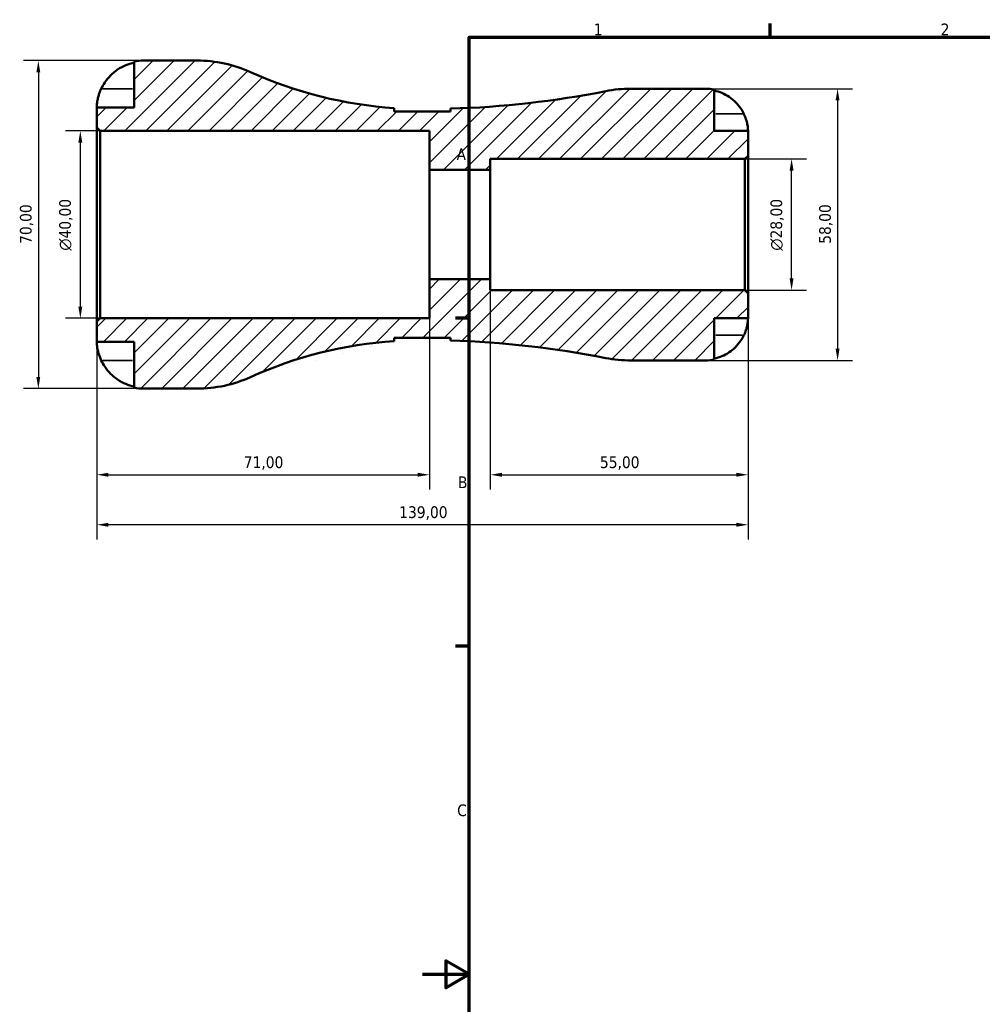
# Model space of a CAD drawing. Header units: millimetres. Extents: x -86 to 666, y 0 to 421.
# Tile 2 of 6: x -86 to 120, y 204 to 414. Entities that reach past the tile are written whole.
import ezdxf

# ---------------------------------------------------------------- set-up
doc = ezdxf.new("R2010")
doc.units = ezdxf.units.MM
for name, color, linetype, lineweight in [('Border (ISO)', 7, 'Continuous', 70), ('Dimension (ISO)', 7, 'Continuous', 25), ('Hatch (ISO)', 7, 'Continuous', 18), ('Visible (ISO)', 7, 'Continuous', 50), ('Visible Narrow (ISO)', 7, 'Continuous', 35)]:
    doc.layers.add(name, color=color, linetype=linetype, lineweight=lineweight)
doc.styles.add('Note Text (ISO)', font='tahoma.ttf')
doc.dimstyles.new('Default (ISO)', dxfattribs={"dimtxt": 2.5, "dimasz": 2.5, "dimexe": 3.175, "dimexo": 0, "dimgap": 0.762, "dimtad": 1, "dimrnd": 1e-08, "dimzin": 0, "dimtxsty": 'Note Text (ISO)', "dimcen": 0.09, "dimdle": 10, "dimclrd": 256, "dimclre": 256, "dimclrt": 256, "dimazin": 0, "dimtfac": 1.40208, "dimtmove": 0, "dimatfit": 3, "dimfxl": 1, "dimtolj": 1, "dimtzin": 0, "dimlwd": -1, "dimlwe": -1, "dimarcsym": 0})

# ---------------------------------------------------------------- blocks, each defined once
blk = doc.blocks.new('Borders Default Border')
at = {"layer": 'Border (ISO)'}
for p, q in [((74.25, 410), (74.25, 412.9)), ((10, 350), (7.1, 350)), ((10, 280), (7.1, 280))]:
    blk.add_line(p, q, dxfattribs=at)
at = {"layer": 'Border (ISO)', "flags": 128}
for points in [[(10, 10), (10, 410), (584, 410), (584, 10), (10, 10)], [(0, 210), (10, 210), (5, 212.89), (5, 207.11), (10, 210)]]:
    blk.add_lwpolyline(points, dxfattribs=at)
at = {"layer": 'Border (ISO)', "color": 232, "true_color": 0xca0064, "char_height": 2.5, "attachment_point": 7, "style": 'Note Text (ISO)'}
for s, insert in [('1', (36.56, 410.4)), ('2', (110.62, 410.4)), ('A', (7.29, 383.75)), ('B', (7.59, 313.75)), ('C', (7.43, 243.71))]:
    blk.add_mtext(s, dxfattribs=dict(at, insert=insert))
blk = doc.blocks.new('*D7')
at = {"layer": 'Defpoints', "color": 0, "transparency": 16777216}
for p in [(1.5, 358.33), (-69.5, 349.3), (1.5, 316.61)]:
    blk.add_point(p, dxfattribs=at)
at = {"layer": 'Dimension (ISO)', "transparency": 16777216}
for p, q in [((1.5, 358.33), (1.5, 313.44)), ((-69.5, 349.3), (-69.5, 313.44)), ((-67, 316.61), (-1, 316.61))]:
    blk.add_line(p, q, dxfattribs=at)
for points in [[(-67, 317.03), (-67, 316.19), (-69.5, 316.61)], [(-1, 317.03), (-1, 316.19), (1.5, 316.61)]]:
    blk.add_solid(points, dxfattribs=at)
at = {"layer": 'Dimension (ISO)', "color": 232, "true_color": 0xca0064, "transparency": 16777216, "insert": (-38.12, 320.54), "char_height": 2.5, "attachment_point": 1, "style": 'Note Text (ISO)'}
blk.add_mtext('\\A1;71,00', dxfattribs=at)
blk = doc.blocks.new('*D8')
at = {"layer": 'Defpoints', "color": 0, "transparency": 16777216}
for p in [(14.5, 358.33), (69.5, 355.3), (69.5, 316.61)]:
    blk.add_point(p, dxfattribs=at)
at = {"layer": 'Dimension (ISO)', "transparency": 16777216}
for p, q in [((14.5, 358.33), (14.5, 313.44)), ((69.5, 355.3), (69.5, 313.44)), ((17, 316.61), (67, 316.61))]:
    blk.add_line(p, q, dxfattribs=at)
for points in [[(17, 317.03), (17, 316.19), (14.5, 316.61)], [(67, 317.03), (67, 316.19), (69.5, 316.61)]]:
    blk.add_solid(points, dxfattribs=at)
at = {"layer": 'Dimension (ISO)', "color": 232, "true_color": 0xca0064, "transparency": 16777216, "insert": (37.9, 320.54), "char_height": 2.5, "attachment_point": 1, "style": 'Note Text (ISO)'}
blk.add_mtext('\\A1;55,00', dxfattribs=at)
blk = doc.blocks.new('*D9')
at = {"layer": 'Defpoints', "color": 0, "transparency": 16777216}
for p in [(-68.8, 390), (-73.01, 350), (-68.8, 350)]:
    blk.add_point(p, dxfattribs=at)
at = {"layer": 'Dimension (ISO)', "transparency": 16777216}
for p, q in [((-68.8, 390), (-76.19, 390)), ((-73.01, 387.5), (-73.01, 352.5)), ((-68.8, 350), (-76.19, 350))]:
    blk.add_line(p, q, dxfattribs=at)
for points in [[(-73.43, 387.5), (-72.59, 387.5), (-73.01, 390)], [(-73.43, 352.5), (-72.59, 352.5), (-73.01, 350)]]:
    blk.add_solid(points, dxfattribs=at)
at = {"layer": 'Dimension (ISO)', "color": 232, "true_color": 0xca0064, "transparency": 16777216, "insert": (-77.53, 364.44), "char_height": 2.5, "attachment_point": 1, "rotation": 90, "style": 'Note Text (ISO)'}
blk.add_mtext('\\A1;\\fAIGDT|b0|i0;\\H2.5000;\\ln\\fTahoma|b0|i0;\\H2.5000;40,00', dxfattribs=at)
blk = doc.blocks.new('*D10')
at = {"layer": 'Defpoints', "color": 0, "transparency": 16777216}
for p in [(68.8, 384), (78.8, 384), (68.8, 356)]:
    blk.add_point(p, dxfattribs=at)
at = {"layer": 'Dimension (ISO)', "transparency": 16777216}
for p, q in [((68.8, 384), (81.98, 384)), ((78.8, 358.5), (78.8, 381.5)), ((68.8, 356), (81.98, 356))]:
    blk.add_line(p, q, dxfattribs=at)
for points in [[(78.38, 381.5), (79.22, 381.5), (78.8, 384)], [(78.38, 358.5), (79.22, 358.5), (78.8, 356)]]:
    blk.add_solid(points, dxfattribs=at)
at = {"layer": 'Dimension (ISO)', "color": 232, "true_color": 0xca0064, "transparency": 16777216, "insert": (74.28, 364.44), "char_height": 2.5, "attachment_point": 1, "rotation": 90, "style": 'Note Text (ISO)'}
blk.add_mtext('\\A1;\\fAIGDT|b0|i0;\\H2.5000;\\ln\\fTahoma|b0|i0;\\H2.5000;28,00', dxfattribs=at)
blk = doc.blocks.new('*D11')
at = {"layer": 'Defpoints', "color": 0, "transparency": 16777216}
for p in [(60.5, 399), (60.5, 341), (88.62, 341)]:
    blk.add_point(p, dxfattribs=at)
at = {"layer": 'Dimension (ISO)', "transparency": 16777216}
for p, q in [((60.5, 399), (91.79, 399)), ((88.62, 396.5), (88.62, 343.5)), ((60.5, 341), (91.79, 341))]:
    blk.add_line(p, q, dxfattribs=at)
for points in [[(88.2, 396.5), (89.03, 396.5), (88.62, 399)], [(88.2, 343.5), (89.03, 343.5), (88.62, 341)]]:
    blk.add_solid(points, dxfattribs=at)
at = {"layer": 'Dimension (ISO)', "color": 232, "true_color": 0xca0064, "transparency": 16777216, "insert": (84.68, 365.9), "char_height": 2.5, "attachment_point": 1, "rotation": 90, "style": 'Note Text (ISO)'}
blk.add_mtext('\\A1;58,00', dxfattribs=at)
blk = doc.blocks.new('*D12')
at = {"layer": 'Defpoints', "color": 0, "transparency": 16777216}
for p in [(-59.5, 405), (-81.97, 335), (-59.5, 335)]:
    blk.add_point(p, dxfattribs=at)
at = {"layer": 'Dimension (ISO)', "transparency": 16777216}
for p, q in [((-59.5, 405), (-85.15, 405)), ((-81.97, 402.5), (-81.97, 337.5)), ((-59.5, 335), (-85.15, 335))]:
    blk.add_line(p, q, dxfattribs=at)
for points in [[(-82.39, 402.5), (-81.56, 402.5), (-81.97, 405)], [(-82.39, 337.5), (-81.56, 337.5), (-81.97, 335)]]:
    blk.add_solid(points, dxfattribs=at)
at = {"layer": 'Dimension (ISO)', "color": 232, "true_color": 0xca0064, "transparency": 16777216, "insert": (-85.91, 365.88), "char_height": 2.5, "attachment_point": 1, "rotation": 90, "style": 'Note Text (ISO)'}
blk.add_mtext('\\A1;70,00', dxfattribs=at)
blk = doc.blocks.new('*D13')
at = {"layer": 'Defpoints', "color": 0, "transparency": 16777216}
for p in [(69.5, 355.3), (-69.5, 349.3), (-69.5, 305.94)]:
    blk.add_point(p, dxfattribs=at)
at = {"layer": 'Dimension (ISO)', "transparency": 16777216}
for p, q in [((69.5, 355.3), (69.5, 302.77)), ((-69.5, 349.3), (-69.5, 302.77)), ((67, 305.94), (-67, 305.94))]:
    blk.add_line(p, q, dxfattribs=at)
for points in [[(-67, 306.36), (-67, 305.52), (-69.5, 305.94)], [(67, 306.36), (67, 305.52), (69.5, 305.94)]]:
    blk.add_solid(points, dxfattribs=at)
at = {"layer": 'Dimension (ISO)', "color": 232, "true_color": 0xca0064, "transparency": 16777216, "insert": (-4.95, 309.88), "char_height": 2.5, "attachment_point": 1, "style": 'Note Text (ISO)'}
blk.add_mtext('\\A1;139,00', dxfattribs=at)

msp = doc.modelspace()

# ---------------------------------------------------------------- hatches: boundary and pattern name
at = {"layer": 'Hatch (ISO)'}
h = msp.add_hatch(dxfattribs=at)
h.set_pattern_fill('ANSI31', color=256, scale=25.4, style=0)
h.set_pattern_definition([(45, (0, 0), (-2.245064, 2.245064), [])])
edge = h.paths.add_edge_path()
edge.add_line((-68.8, 350), (-69.5, 349.3))
edge.add_line((-69.5, 349.3), (-69.5, 345))
edge.add_line((-69.5, 345), (-61.5, 345))
edge.add_line((-61.5, 345), (-61.5, 335.202))
edge.add_ellipse((-59.5, 345), major_axis=(-2, -9.798), ratio=1, start_angle=0, end_angle=11.53696)
edge.add_line((-59.5, 335), (-48.108, 335))
edge.add_ellipse((-48.108, 362.8), major_axis=(0, -27.8), ratio=1, start_angle=0, end_angle=24.28335)
edge.add_ellipse((0, 256.171), major_axis=(-36.675, 81.289), ratio=1, start_angle=339.57444, end_angle=360, ccw=False)
edge.add_line((-6, 345.148), (-6, 345.863))
edge.add_line((-6, 345.863), (6, 345.863))
edge.add_line((6, 345.863), (6, 345.261))
edge.add_ellipse((0, 143.303), major_axis=(6, 201.958), ratio=1, start_angle=350.53694, end_angle=360, ccw=False)
edge.add_ellipse((44.506, 368.8), major_axis=(-5.383, -27.274), ratio=1, start_angle=0, end_angle=11.16477)
edge.add_line((44.506, 341), (60.5, 341))
edge.add_ellipse((60.5, 350), major_axis=(0, -9), ratio=1, start_angle=0, end_angle=11.53696)
edge.add_line((62.3, 341.182), (62.3, 350))
edge.add_line((62.3, 350), (69.5, 350))
edge.add_line((69.5, 350), (69.5, 355.3))
edge.add_line((69.5, 355.3), (68.8, 356))
edge.add_line((68.8, 356), (14.5, 356))
edge.add_line((14.5, 356), (14.5, 358.333))
edge.add_line((14.5, 358.333), (1.5, 358.333))
edge.add_line((1.5, 358.333), (1.5, 350))
edge.add_line((1.5, 350), (-68.8, 350))
edge = h.paths.add_edge_path()
edge.add_line((6, 394.137), (-6, 394.137))
edge.add_line((-6, 394.137), (-6, 394.852))
edge.add_ellipse((0, 483.829), major_axis=(-6, -88.977), ratio=1, start_angle=339.57444, end_angle=360, ccw=False)
edge.add_ellipse((-48.108, 377.2), major_axis=(11.433, 25.34), ratio=1, start_angle=0, end_angle=24.28335)
edge.add_line((-48.108, 405), (-59.5, 405))
edge.add_ellipse((-59.5, 395), major_axis=(0, 10), ratio=1, start_angle=0, end_angle=11.53696)
edge.add_line((-61.5, 404.798), (-61.5, 395))
edge.add_line((-61.5, 395), (-69.5, 395))
edge.add_line((-69.5, 395), (-69.5, 390.7))
edge.add_line((-69.5, 390.7), (-68.8, 390))
edge.add_line((-68.8, 390), (1.5, 390))
edge.add_line((1.5, 390), (1.5, 381.667))
edge.add_line((1.5, 381.667), (14.5, 381.667))
edge.add_line((14.5, 381.667), (14.5, 384))
edge.add_line((14.5, 384), (68.8, 384))
edge.add_line((68.8, 384), (69.5, 384.7))
edge.add_line((69.5, 384.7), (69.5, 390))
edge.add_line((69.5, 390), (62.3, 390))
edge.add_line((62.3, 390), (62.3, 398.818))
edge.add_ellipse((60.5, 390), major_axis=(1.8, 8.818), ratio=1, start_angle=0, end_angle=11.53696)
edge.add_line((60.5, 399), (44.506, 399))
edge.add_ellipse((44.506, 371.2), major_axis=(0, 27.8), ratio=1, start_angle=0, end_angle=11.16477)
edge.add_ellipse((0, 596.697), major_axis=(39.123, -198.224), ratio=1, start_angle=350.53694, end_angle=360, ccw=False)
edge.add_line((6, 394.739), (6, 394.137))

# ---------------------------------------------------------------- linework, layer by layer
at = {"layer": 'Visible (ISO)'}
for p, q in [((-61.5, 404.798), (-61.5, 395)), ((-48.108, 405), (-59.5, 405)), ((60.5, 399), (44.506, 399)), ((62.3, 390), (62.3, 398.818)), ((-61.5, 395), (-69.5, 395)), ((-69.5, 395), (-69.5, 390.7)), ((-6, 394.137), (-6, 394.852)), ((6, 394.137), (-6, 394.137)), ((6, 394.739), (6, 394.137)), ((-69.5, 390.7), (-68.8, 390)), ((-69.5, 390.7), (-69.5, 349.3)), ((-68.8, 390), (1.5, 390)), ((-68.8, 350), (-68.8, 390)), ((1.5, 390), (1.5, 381.667)), ((69.5, 390), (62.3, 390)), ((69.5, 384.7), (69.5, 390)), ((68.8, 384), (69.5, 384.7)), ((69.5, 355.3), (69.5, 384.7)), ((14.5, 381.667), (14.5, 384)), ((14.5, 384), (68.8, 384)), ((68.8, 384), (68.8, 356)), ((1.5, 381.667), (14.5, 381.667)), ((1.5, 358.333), (1.5, 381.667)), ((14.5, 358.333), (14.5, 381.667)), ((14.5, 358.333), (1.5, 358.333)), ((1.5, 358.333), (1.5, 350)), ((14.5, 356), (14.5, 358.333)), ((68.8, 356), (14.5, 356)), ((69.5, 355.3), (68.8, 356)), ((69.5, 350), (69.5, 355.3)), ((-68.8, 350), (-69.5, 349.3)), ((-69.5, 349.3), (-69.5, 345)), ((1.5, 350), (-68.8, 350)), ((62.3, 341.182), (62.3, 350)), ((62.3, 350), (69.5, 350)), ((-69.5, 345), (-61.5, 345)), ((-61.5, 345), (-61.5, 335.202)), ((-6, 345.148), (-6, 345.863)), ((-6, 345.863), (6, 345.863)), ((6, 345.863), (6, 345.261)), ((44.506, 341), (60.5, 341)), ((-59.5, 335), (-48.108, 335))]:
    msp.add_line(p, q, dxfattribs=at)
for centre, radius, start, end in [((-59.5, 395), 10, 90, 101.53696), ((-48.108, 377.2), 27.8, 65.71665, 90), ((0, 483.829), 89.179, 245.71665, 266.14222), ((0, 596.697), 202.047, 271.70171, 281.16477), ((44.506, 371.2), 27.8, 90, 101.16477), ((60.5, 390), 9, 78.46304, 90), ((0, 256.171), 89.179, 93.85778, 114.28335), ((0, 143.303), 202.047, 78.83523, 88.29829), ((44.506, 368.8), 27.8, 258.83523, 270), ((60.5, 350), 9, 270, 281.53696), ((-48.108, 362.8), 27.8, 270, 294.28335), ((-59.5, 345), 10, 258.46304, 270)]:
    msp.add_arc(centre, radius, start, end, dxfattribs=at)
for points, knots in [([(-68.54, 399), (-68.335, 399.438), (-68.087, 399.883), (-67.431, 400.87), (-66.996, 401.394), (-66.122, 402.271), (-65.603, 402.706), (-64.485, 403.456), (-63.886, 403.772), (-62.763, 404.239), (-62.139, 404.436), (-61.5, 404.567)], [4.90264375, 4.90264375, 4.90264375, 4.90264375, 5.04224508, 5.04224508, 5.22854914, 5.22854914, 5.41380406, 5.41380406, 5.59905898, 5.59905898, 5.77859995, 5.77859995, 5.77859995, 5.77859995]), ([(-69.5, 395), (-69.5, 395), (-69.5, 395.043), (-69.497, 395.22), (-69.493, 395.362), (-69.462, 395.81), (-69.424, 396.154), (-69.294, 396.83), (-69.225, 397.123), (-69.068, 397.661), (-68.99, 397.899), (-68.81, 398.385), (-68.708, 398.633), (-68.578, 398.918), (-68.559, 398.959), (-68.54, 399)], [-2.77804136, -2.77804136, -2.77804136, -2.77804136, -2.67672151, -2.67672151, -2.56558131, -2.56558131, -2.40960112, -2.40960112, -2.30519389, -2.30519389, -2.22617552, -2.22617552, -2.14450488, -2.14450488, -2.1308178, -2.1308178, -2.1308178, -2.1308178]), ([(62.3, 398.592), (62.875, 398.474), (63.436, 398.297), (64.446, 397.877), (64.985, 397.593), (65.991, 396.917), (66.458, 396.525), (67.245, 395.735), (67.636, 395.262), (68.222, 394.38), (68.441, 393.988), (68.624, 393.6)], [0.17075309, 0.17075309, 0.17075309, 0.17075309, 0.33215152, 0.33215152, 0.49888818, 0.49888818, 0.66562485, 0.66562485, 0.83351137, 0.83351137, 0.95687373, 0.95687373, 0.95687373, 0.95687373]), ([(68.624, 393.6), (68.626, 393.596), (68.628, 393.593), (68.718, 393.4), (68.801, 393.208), (68.945, 392.847), (69.007, 392.678), (69.131, 392.307), (69.191, 392.106), (69.329, 391.577), (69.388, 391.268), (69.471, 390.694), (69.487, 390.448), (69.502, 390.095), (69.5, 390), (69.5, 390)], [-0.58332629, -0.58332629, -0.58332629, -0.58332629, -0.58206847, -0.58206847, -0.51861604, -0.51861604, -0.4628074, -0.4628074, -0.39473272, -0.39473272, -0.27692423, -0.27692423, -0.14288351, -0.14288351, 0, 0, 0, 0]), ([(69.5, 350), (69.5, 350), (69.5, 349.967), (69.498, 349.832), (69.496, 349.725), (69.474, 349.367), (69.445, 349.074), (69.338, 348.479), (69.278, 348.212), (69.14, 347.72), (69.071, 347.504), (68.911, 347.061), (68.82, 346.835), (68.689, 346.54), (68.657, 346.47), (68.624, 346.4)], [-2.49913258, -2.49913258, -2.49913258, -2.49913258, -2.41505436, -2.41505436, -2.32384732, -2.32384732, -2.1841143, -2.1841143, -2.08674766, -2.08674766, -2.01440674, -2.01440674, -1.93994266, -1.93994266, -1.91637503, -1.91637503, -1.91637503, -1.91637503]), ([(-68.54, 341), (-68.609, 341.147), (-68.674, 341.294), (-68.835, 341.68), (-68.925, 341.917), (-69.09, 342.408), (-69.164, 342.659), (-69.316, 343.257), (-69.378, 343.586), (-69.468, 344.221), (-69.486, 344.499), (-69.502, 344.895), (-69.5, 345), (-69.5, 345)], [-0.64008532, -0.64008532, -0.64008532, -0.64008532, -0.59222185, -0.59222185, -0.51595037, -0.51595037, -0.43235608, -0.43235608, -0.30863031, -0.30863031, -0.15844955, -0.15844955, 0, 0, 0, 0]), ([(68.624, 346.4), (68.441, 346.012), (68.222, 345.62), (67.636, 344.738), (67.245, 344.265), (66.458, 343.475), (65.991, 343.083), (64.985, 342.407), (64.446, 342.123), (63.436, 341.703), (62.875, 341.526), (62.3, 341.408)], [4.4278842, 4.4278842, 4.4278842, 4.4278842, 4.55124655, 4.55124655, 4.71913307, 4.71913307, 4.88586974, 4.88586974, 5.0526064, 5.0526064, 5.21400483, 5.21400483, 5.21400483, 5.21400483]), ([(-61.5, 335.433), (-62.139, 335.564), (-62.763, 335.761), (-63.886, 336.228), (-64.485, 336.544), (-65.603, 337.294), (-66.122, 337.729), (-66.996, 338.606), (-67.431, 339.13), (-68.087, 340.117), (-68.335, 340.562), (-68.54, 341)], [0.18972425, 0.18972425, 0.18972425, 0.18972425, 0.36926522, 0.36926522, 0.55452014, 0.55452014, 0.73977506, 0.73977506, 0.92607912, 0.92607912, 1.06568045, 1.06568045, 1.06568045, 1.06568045])]:
    msp.add_open_spline(points, degree=3, knots=knots, dxfattribs=at)
at = {"layer": 'Visible Narrow (ISO)'}
for p, q in [((-68.188, 399), (-61.852, 399)), ((68.308, 393.6), (62.616, 393.6)), ((68.308, 346.4), (62.616, 346.4)), ((-68.188, 341), (-61.852, 341))]:
    msp.add_line(p, q, dxfattribs=at)

# ---------------------------------------------------------------- block references
msp.add_blockref('Borders Default Border', (0, 0))

# ---------------------------------------------------------------- dimensions: what is measured, and where the dimension line sits
at = {"layer": 'Dimension (ISO)'}
for base, p1, p2, angle, picture, middle in [((-81.973, 335), (-59.5, 405), (-59.5, 335), 90, '*D12', (-81.973, 370)), ((88.615, 341), (60.5, 399), (60.5, 341), 90, '*D11', (88.615, 370)), ((69.5, 316.611), (14.5, 358.333), (69.5, 355.3), 180, '*D8', (42, 316.611)), ((-69.5, 305.94), (69.5, 355.3), (-69.5, 349.3), 180, '*D13', (0, 305.94))]:
    dim = msp.add_linear_dim(base=base, p1=p1, p2=p2, angle=angle, dimstyle='Default (ISO)', override={"dimdec": 2, "dimtp": 0, "dimtm": 0, "dimtdec": 2, "dimtofl": 0, "dimatfit": 1}, dxfattribs=at)
    dim.commit()
    dim.dimension.update_dxf_attribs({"geometry": picture, "text_midpoint": middle, "dimtype": 160})
for base, p1, p2, picture, middle in [((-73.011, 350), (-68.8, 390), (-68.8, 350), '*D9', (-73.011, 370)), ((78.8, 384), (68.8, 356), (68.8, 384), '*D10', (78.8, 370))]:
    dim = msp.add_linear_dim(base=base, p1=p1, p2=p2, angle=90, text='\\fAIGDT|b0|i0;\\H2.5000;\\ln\\fTahoma|b0|i0;\\H2.5000;<>', dimstyle='Default (ISO)', override={"dimdec": 2, "dimtp": 0, "dimtm": 0, "dimtdec": 2, "dimtofl": 0, "dimatfit": 1}, dxfattribs=at)
    dim.commit()
    dim.dimension.update_dxf_attribs({"geometry": picture, "text_midpoint": middle, "dimtype": 160})
dim = msp.add_linear_dim(base=(1.5, 316.611), p1=(-69.5, 349.3), p2=(1.5, 358.333), dimstyle='Default (ISO)', override={"dimdec": 2, "dimtp": 0, "dimtm": 0, "dimtdec": 2, "dimtofl": 0, "dimatfit": 1}, dxfattribs=at)
dim.commit()
dim.dimension.update_dxf_attribs({"geometry": '*D7', "text_midpoint": (-34, 316.611), "dimtype": 160})

doc.saveas('drawing.dxf')
